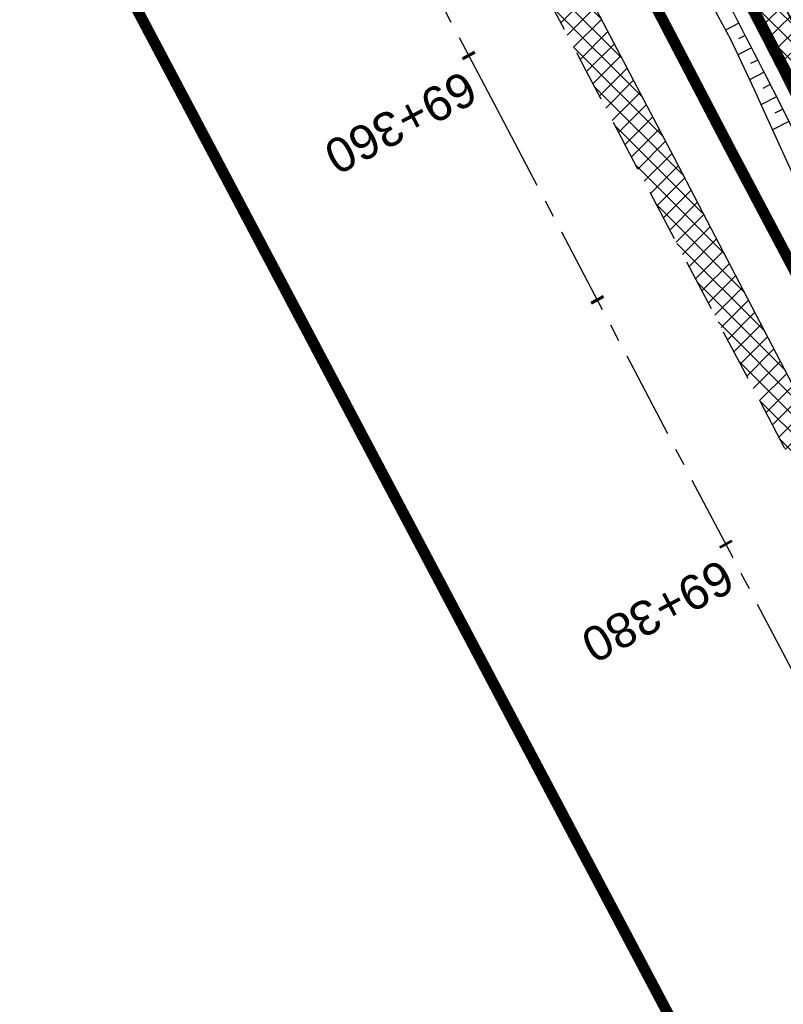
# Model space of a CAD drawing. Header units: metres. Extents: x 7529682 to 7533711, y 5721195 to 5727842.
# Tile 40 of 232: x 7531033 to 7531061, y 5725216 to 5725252. Entities that reach past the tile are written whole.
import ezdxf

# ---------------------------------------------------------------- set-up
doc = ezdxf.new("R2010")
doc.units = ezdxf.units.M
for name, pattern in [('817-dzialki-09-05-04$0$HIDDEN', [0.375, 0.25, -0.125]), ('ACAD_ISO05W100', [33, 24, -3, 0, -3, 0, -3]), ('CENTER', [50.800000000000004, 31.75, -6.35, 6.35, -6.35]), ('CENTER2', [28.575000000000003, 19.05, -3.175, 3.175, -3.175]), ('HIDDEN', [9.524999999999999, 6.35, -3.175])]:
    doc.linetypes.add(name, pattern=pattern)
for name, color, linetype in [('C-DROGI-SYTUACJA', 7, 'Continuous'), ('C-DROGI-SYTUACJA-ETYKIETY', 7, 'Continuous'), ('D-hatch-pobocza', 131, 'Continuous'), ('D-pobocza', 60, 'Continuous'), ('D-rowy', 160, 'Continuous'), ('D-skarpa', 2, 'Continuous'), ('D-skarpa-kreskowanie', 2, 'Continuous')]:
    doc.layers.add(name, color=color, linetype=linetype)
doc.layers.add('D-hatch-ciag-pieszo-rowerowy', color=7, linetype='Continuous', lineweight=13, true_color=0xff9f80)
doc.layers.add('D-LR-etap-III', color=7, linetype='817-dzialki-09-05-04$0$HIDDEN', lineweight=50, true_color=0x00008f)
for name, color, linetype, lineweight in [('D-krawędzie', 3, 'Continuous', 30), ('D-obrzeża', 2, 'Continuous', 30), ('D-oś', 10, 'CENTER', 30), ('D-pas-drogowy', 7, 'ACAD_ISO05W100', 50)]:
    doc.layers.add(name, color=color, linetype=linetype, lineweight=lineweight)
doc.styles.get("Standard").update_dxf_attribs({"font": 'arial.ttf'})
pattern_1 = [(45, (0, 0), (-0.3367596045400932, 0.3367596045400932), []), (135, (0, 0), (-0.3367596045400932, -0.3367596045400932), [])]

# ---------------------------------------------------------------- blocks, each defined once
blk = doc.blocks.new('AeccTickLine')
at = {"color": 0, "linetype": 'ByBlock', "lineweight": -2}
blk.add_line((0, 1), (-3.673819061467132e-16, -1), dxfattribs=at)

msp = doc.modelspace()

# ---------------------------------------------------------------- hatches: boundary and pattern name
at = {"layer": 'D-hatch-ciag-pieszo-rowerowy'}
h = msp.add_hatch(dxfattribs=at)
h.set_pattern_fill('ANSI37', color=256, scale=0.15, style=0)
h.set_pattern_definition(pattern_1)
h.paths.add_polyline_path([(7531044.821508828, 5725285.568551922), (7531043.691046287, 5725285.0324603), (7531059.943841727, 5725254.222853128, -0.004400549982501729), (7531062.366458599, 5725249.530815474), (7531071.70853831, 5725231.039993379, 0.004122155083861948), (7531073.975449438, 5725226.643517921), (7531080.589703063, 5725214.071305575), (7531081.736511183, 5725214.57620248), (7531075.086492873, 5725227.216395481, -0.004122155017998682), (7531072.819581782, 5725231.612870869), (7531063.477188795, 5725250.104313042, 0.00440055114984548), (7531061.054571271, 5725254.796351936)])
h.paths.add_polyline_path([(7531043.691046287, 5725285.0324603), (7531042.560583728, 5725284.49636867), (7531058.833112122, 5725253.649354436, -0.004400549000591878), (7531061.255728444, 5725248.957317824), (7531070.597494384, 5725230.467116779, 0.004122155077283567), (7531072.864405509, 5725226.070641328), (7531079.442894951, 5725213.566408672), (7531080.589703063, 5725214.071305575), (7531073.975449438, 5725226.643517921, -0.004122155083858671), (7531071.70853831, 5725231.039993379), (7531062.366458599, 5725249.530815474, 0.004400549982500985), (7531059.943841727, 5725254.222853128)])
at = {"layer": 'D-hatch-pobocza'}
h = msp.add_hatch(dxfattribs=at)
h.set_pattern_fill('ANSI37', color=256, scale=0.15, style=0)
h.set_pattern_definition(pattern_1)
h.paths.add_polyline_path([(7531057.009999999, 5725246.72), (7531044.19, 5725271.11), (7531030.969999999, 5725296.42), (7531019.37, 5725318.31), (7531007.54, 5725340.71), (7530994.469999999, 5725365.47), (7530982.58, 5725387.65), (7530971.809999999, 5725408.22), (7530959.96, 5725430.76), (7530944.54, 5725460.14), (7530935.92, 5725477.07), (7530923.099999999, 5725500.31), (7530908, 5725529.49), (7530889.658288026, 5725563.375066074), (7530889.585888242, 5725561.256865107), (7530918.171722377, 5725507.178125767), (7530950.162943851, 5725446.305402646), (7530993.419108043, 5725364.264712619), (7531022.766433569, 5725308.719304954), (7531053.80955549, 5725249.872416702), (7531081.165622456, 5725197.874670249), (7531103.902359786, 5725154.540603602), (7531128.123220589, 5725108.448161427), (7531149.321390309, 5725068.209396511), (7531151.44, 5725067.36), (7531152.004139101, 5725067.286014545), (7531141.2, 5725086.69), (7531129.87, 5725108.78), (7531118.46, 5725130.11), (7531107.389999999, 5725151.39), (7531095.36, 5725174.01), (7531083.61, 5725196.49), (7531071.559999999, 5725218.8)])

# ---------------------------------------------------------------- linework, layer by layer
at = {"layer": 'C-DROGI-SYTUACJA', "color": 10, "linetype": 'CENTER2', "lineweight": 35, "ltscale": 0.2}
msp.add_lwpolyline([(7531035.213067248, 5725301.103738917), (7531059.943841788, 5725254.222853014, -0.00440054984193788), (7531062.366458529, 5725249.530815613), (7531071.708538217, 5725231.039993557, 0.004122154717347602), (7531073.975449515, 5725226.643517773), (7531073.975449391, 5725226.643518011), (7531087.383313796, 5725201.158175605), (7531110.121662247, 5725157.821038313), (7531131.457307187, 5725118.233727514, -0.008978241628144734), (7531136.397298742, 5725108.660093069), (7531146.082702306, 5725089.032917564, 0.07525174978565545), (7531151.216595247, 5725081.66595927), (7531154.313313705, 5725078.4002911, -0.06893621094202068), (7531156.868938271, 5725074.829562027)], format="xyb", dxfattribs=at)
at = {"layer": 'D-krawędzie', "linetype": 'HIDDEN', "ltscale": 0.3, "flags": 128}
msp.add_lwpolyline([(7530572.009999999, 5726166.06), (7530620.380949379, 5726072.761487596), (7530641.555222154, 5726032.007915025), (7530660.960861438, 5725995.070069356), (7530689.128213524, 5725941.540167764), (7530707.335918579, 5725907.031820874), (7530725.255781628, 5725873.092686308), (7530743.969545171, 5725837.653904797), (7530770.526708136, 5725787.119408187), (7530787.864146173, 5725754.266918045), (7530809.897571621, 5725712.541613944), (7530824.739035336, 5725684.389287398), (7530840.856259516, 5725653.693092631), (7530860.675070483, 5725616.154465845), (7530865.283000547, 5725607.394015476), (7530878.050274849, 5725583.079962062), (7530918.171722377, 5725507.178125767), (7530950.162943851, 5725446.305402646), (7530993.419108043, 5725364.264712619), (7531022.766433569, 5725308.719304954), (7531053.80955549, 5725249.872416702), (7531081.165622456, 5725197.874670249), (7531103.902359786, 5725154.540603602), (7531128.123220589, 5725108.448161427), (7531149.3, 5725068.249999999), (7531167.380094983, 5725033.766927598), (7531197.164745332, 5724976.987689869), (7531228.151004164, 5724918.034426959), (7531253.152837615, 5724870.491119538), (7531286.7961686, 5724806.653565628), (7531306.739858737, 5724768.664832), (7531335.094443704, 5724714.652299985), (7531357.3191504, 5724672.438740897), (7531373.644908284, 5724641.454376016), (7531392.161870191, 5724605.998675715), (7531418.480331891, 5724555.852756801), (7531439.726902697, 5724515.582472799), (7531468.399107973, 5724461.077223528), (7531491.782023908, 5724416.527754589), (7531531.990296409, 5724339.832565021), (7531557.226635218, 5724291.658956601), (7531569.851546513, 5724267.577443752), (7531591.375556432, 5724226.547822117), (7531610.003879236, 5724191.103071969), (7531616.882991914, 5724177.998849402), (7531629.984986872, 5724153.025496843), (7531641.006768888, 5724132.021778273), (7531664.906257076, 5724087.616922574), (7531677.64401952, 5724064.785715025), (7531683.112433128, 5724054.988140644), (7531686.752875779, 5724048.180044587), (7531695.447538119, 5724031.696667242), (7531703.748818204, 5724015.917210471), (7531709.214143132, 5724005.513965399), (7531719.388607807, 5723986.14687362), (7531726.295217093, 5723973.000144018), (7531732.740794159, 5723960.735633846), (7531735.13, 5723956.19)], dxfattribs=at)
at = {"layer": 'D-LR-etap-III', "ltscale": 10, "flags": 128}
msp.add_lwpolyline([(7531750.474471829, 5723895.103125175, 0.4, 0.4, 0), (7531750.505, 5723895.13, 0.4, 0.4, 0), (7531682.71, 5724022.92, 0.4, 0.4, 0), (7531619.177023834, 5724147.203692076, 0.4, 0.4, 0), (7531592.308960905, 5724198.48863389, 0.4, 0.4, 0), (7531553.263875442, 5724272.918564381, 0.4, 0.4, 0), (7531504.019999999, 5724366.79, 0.4, 0.4, 0), (7531482.09, 5724407.62, 0.4, 0.4, 0), (7531412.350402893, 5724541.182759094, 0.4, 0.4, 0), (7531388.463669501, 5724586.929768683, 0.4, 0.4, 0), (7531345.12, 5724669.94, 0.4, 0.4, 0), (7531127.66, 5725081.67, 0.4, 0.4, 0), (7531059.253139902, 5725211.040795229, 0.4, 0.4, 0), (7531008.007244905, 5725307.953830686, 0.4, 0.4, 0), (7530964.181635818, 5725390.835555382, 0.4, 0.4, 0), (7530914.557354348, 5725484.683561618, 0.4, 0.4, 0), (7530865.243241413, 5725577.493975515, 0.4, 0.4, 0), (7530840.085257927, 5725624.058651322, 0.4, 0.4, 0), (7530802.559525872, 5725694.924584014, 0.4, 0.4, 0), (7530755.54, 5725787.51, 0.4, 0.4, 0), (7530708.717810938, 5725876.303221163, 0.4, 0.4, 0), (7530695.12, 5725902.09, 0.4, 0.4, 0), (7530642.91397006, 5726001.07839487, 0.4, 0.4, 0), (7530634.934723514, 5726016.146615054, 0.4, 0.4, 0), (7530610.820000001, 5726061.929999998, 0.4, 0.4, 0), (7530610.820000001, 5726061.929999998, 0.4, 0.4, 0), (7530607.21, 5726063.51, 0.4, 0.4, 0), (7530597.42, 5726080.68, 0.4, 0.4, 0), (7530591.16, 5726088.44, 0.4, 0.4, 0), (7530581.28, 5726107.21, 0.4, 0.4, 0), (7530571.29, 5726130.56, 0.4, 0.4, 0), (7530549.554994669, 5726171.527317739, 0.4, 0.4, 0), (7530531.014309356, 5726206.473807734, 0.4, 0.4, 0), (7530516.461208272, 5726236.016618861, 0.4, 0.4, 0), (7530500.798929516, 5726266.141265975, 0.4, 0.4, 0), (7530491.349999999, 5726283.94, 0.4, 0.4, 0), (7530482.4, 5726303.41, 0.4, 0.4, 0), (7530482.4, 5726303.41, 0.4, 0.4, 0), (7530450.41, 5726357.28, 0.4, 0.4, 0), (7530397.759396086, 5726458.499907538, 0.4, 0.4, 0), (7530334.707815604, 5726583.664702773, 0.4, 0.4, 0), (7530303.939274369, 5726645.167943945, 0.4, 0.4, 0), (7530300.509779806, 5726651.777515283, 0.4, 0.4, 0), (7530289.213532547, 5726671.966724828, 0.4, 0.4, 0), (7530281.54, 5726685.57, 0.4, 0.4, 0), (7530261.37085633, 5726724.163374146, 0.4, 0.4, 0), (7530254.03, 5726738.21, 0.4, 0.4, 0), (7530197.219999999, 5726845.06, 0.4, 0.4, 0), (7530194.71, 5726849.15, 0.4, 0.4, 0), (7530195.92, 5726850.75, 0.4, 0.4, 0), (7530170.546669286, 5726892.961489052, 0.4, 0.4, 0), (7530143.174718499, 5726945.065838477, 0.4, 0.4, 0), (7530105.059999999, 5727018.32, 0.4, 0.4, 0), (7530100.059999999, 5727027.16, 0.4, 0.4, 0), (7530062.318670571, 5727099.625398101, 0.4, 0.4, 0), (7530015.378537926, 5727189.420463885, 0.4, 0.4, 0), (7529983.207960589, 5727250.206596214, 0.4, 0.4, 0), (7529953.284293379, 5727306.74720398, 0.4, 0.4, 0), (7529900.67053443, 5727406.15903814, 0.4, 0.4, 0), (7529890.630239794, 5727425.131178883, 0.4, 0.4, 0), (7529875.155383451, 5727454.426350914, 0.4, 0.4, 0), (7529857.560096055, 5727487.787346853, 0.4, 0.4, 0), (7529835.194401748, 5727530.19312405, 0.4, 0.4, 0), (7529811.740544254, 5727574.662079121, 0.4, 0.4, 0), (7529792.101859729, 5727611.922638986, 0.4, 0.4, 0), (7529768.066117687, 5727657.469613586, 0.4, 0.4, 0), (7529755.210566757, 5727682.131373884, 0.4, 0.4, 0), (7529753.309999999, 5727681.13, 0.4, 0.4, 0), (7529739.21, 5727707.77, 0.4, 0.4, 0), (7529735.394745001, 5727711.251990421, 0.4, 0.4, 0), (7529725.42, 5727730.2, 0.4, 0.4, 0), (7529723.55, 5727729.88, 0.4, 0.4, 0), (7529695.566668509, 5727782.932080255, 0.4, 0.4, 0), (7529717.67971874, 5727794.024357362, 0.4, 0.4, 0), (7529736.274870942, 5727758.647400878, 0.4, 0.4, 0), (7529736.274870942, 5727758.647400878, 0.4, 0.4, 0), (7529744.511003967, 5727750.406106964, 0.4, 0.4, 0), (7529744.511003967, 5727750.406106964, 0.4, 0.4, 0), (7529750.282568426, 5727738.549848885, 0.4, 0.4, 0), (7529777.108510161, 5727687.569424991, 0.4, 0.4, 0), (7529796.51537536, 5727651.329932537, 0.4, 0.4, 0), (7529814.937945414, 5727616.793170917, 0.4, 0.4, 0), (7529839.006722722, 5727572.303976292, 0.4, 0.4, 0), (7529860.617626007, 5727532.509108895, 0.4, 0.4, 0), (7529882.348967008, 5727491.504261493, 0.4, 0.4, 0), (7529904.865139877, 5727449.096370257, 0.4, 0.4, 0), (7529920.747384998, 5727418.884773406, 0.4, 0.4, 0), (7529946.676504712, 5727368.547487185, 0.4, 0.4, 0), (7529972.024701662, 5727320.573310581, 0.4, 0.4, 0), (7529987.740014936, 5727290.153392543, 0.4, 0.4, 0), (7529996.497385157, 5727273.661630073, 0.4, 0.4, 0), (7530017.541471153, 5727234.202689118, 0.4, 0.4, 0), (7530033.053657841, 5727204.864166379, 0.4, 0.4, 0), (7530051.622983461, 5727170.222745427, 0.4, 0.4, 0), (7530069.276612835, 5727137.015751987, 0.4, 0.4, 0), (7530089.385386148, 5727097.533639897, 0.4, 0.4, 0), (7530109.712512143, 5727060.746615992, 0.4, 0.4, 0), (7530136.769722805, 5727011.640131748, 0.4, 0.4, 0), (7530162.446686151, 5726962.743777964, 0.4, 0.4, 0), (7530187.674104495, 5726916.992101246, 0.4, 0.4, 0), (7530207.820739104, 5726879.335323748, 0.4, 0.4, 0), (7530230.625609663, 5726834.518686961, 0.4, 0.4, 0), (7530262.288093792, 5726776.61832811, 0.4, 0.4, 0), (7530277.509672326, 5726760.213143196, 0.4, 0.4, 0), (7530286.036865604, 5726744.106684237, 0.4, 0.4, 0), (7530288.097472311, 5726735.884066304, 0.4, 0.4, 0), (7530290.393870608, 5726725.046963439, 0.4, 0.4, 0), (7530296.17664807, 5726713.582980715, 0.4, 0.4, 0), (7530302.726195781, 5726701.18226779, 0.4, 0.4, 0), (7530325.685047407, 5726657.466383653, 0.4, 0.4, 0), (7530343.243978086, 5726623.648592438, 0.4, 0.4, 0), (7530360.229820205, 5726591.746871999, 0.4, 0.4, 0), (7530383.20855044, 5726548.059469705, 0.4, 0.4, 0), (7530406.017875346, 5726503.605514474, 0.4, 0.4, 0), (7530427.464919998, 5726462.620289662, 0.4, 0.4, 0), (7530447.9278544, 5726424.388014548, 0.4, 0.4, 0), (7530471.126878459, 5726379.920667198, 0.4, 0.4, 0), (7530490.501003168, 5726343.033350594, 0.4, 0.4, 0), (7530509.499458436, 5726306.733076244, 0.4, 0.4, 0), (7530529.890269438, 5726267.244072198, 0.4, 0.4, 0), (7530543.852446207, 5726238.990319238, 0.4, 0.4, 0), (7530554.808897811, 5726218.943990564, 0.4, 0.4, 0), (7530559.027108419, 5726212.223286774, 0.4, 0.4, 0), (7530563.060988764, 5726206.409670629, 0.4, 0.4, 0), (7530566.93354971, 5726200.463543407, 0.4, 0.4, 0), (7530569.771022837, 5726194.901501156, 0.4, 0.4, 0), (7530571.47319415, 5726191.282350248, 0.4, 0.4, 0), (7530572.839142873, 5726188.024533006, 0.4, 0.4, 0), (7530575.295071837, 5726182.034664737, 0.4, 0.4, 0), (7530579.736851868, 5726173.306070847, 0.4, 0.4, 0), (7530583.3, 5726167.41, 0.4, 0.4, 0), (7530593.4, 5726163.33, 0.4, 0.4, 0), (7530598.618375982, 5726155.264489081, 0.4, 0.4, 0), (7530608.258304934, 5726140.497132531, 0.4, 0.4, 0), (7530603.269999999, 5726136.83, 0.4, 0.4, 0), (7530606.53, 5726131.84, 0.4, 0.4, 0), (7530604.239057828, 5726124.21679044, 0.4, 0.4, 0), (7530605.847136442, 5726121.630127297, 0.4, 0.4, 0), (7530608.971611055, 5726116.164124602, 0.4, 0.4, 0), (7530618.114293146, 5726097.791111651, 0.4, 0.4, 0), (7530651.213125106, 5726034.959524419, 0.4, 0.4, 0), (7530670.243741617, 5725998.61095082, 0.4, 0.4, 0), (7530698.075474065, 5725945.952624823, 0.4, 0.4, 0), (7530716.505955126, 5725911.3051464, 0.4, 0.4, 0), (7530735.223454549, 5725875.667401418, 0.4, 0.4, 0), (7530752.504235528, 5725842.154920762, 0.4, 0.4, 0), (7530778.310652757, 5725793.501254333, 0.4, 0.4, 0), (7530797.499961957, 5725756.381811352, 0.4, 0.4, 0), (7530812.518974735, 5725728.28874362, 0.4, 0.4, 0), (7530820.039295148, 5725713.160404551, 0.4, 0.4, 0), (7530822.422446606, 5725710.193574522, 0.4, 0.4, 0), (7530833.154893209, 5725688.800634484, 0.4, 0.4, 0), (7530849.629354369, 5725656.158601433, 0.4, 0.4, 0), (7530867.98290276, 5725621.963939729, 0.4, 0.4, 0), (7530872.629809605, 5725612.88760475, 0.4, 0.4, 0), (7530880.354488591, 5725597.594500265, 0.4, 0.4, 0), (7530883.839446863, 5725593.389159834, 0.4, 0.4, 0), (7530891.782113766, 5725587.763349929, 0.4, 0.4, 0), (7530895.038670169, 5725584.280746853, 0.4, 0.4, 0), (7530897.033644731, 5725580.941110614, 0.4, 0.4, 0), (7530900.951646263, 5725579.945856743, 0.4, 0.4, 0), (7530904.80970798, 5725571.977328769, 0.4, 0.4, 0), (7530903.682362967, 5725568.566434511, 0.4, 0.4, 0), (7530908.900614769, 5725558.844845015, 0.4, 0.4, 0), (7530910.252030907, 5725545.671606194, 0.4, 0.4, 0), (7530912.872986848, 5725538.645543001, 0.4, 0.4, 0), (7530945.278171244, 5725478.464284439, 0.4, 0.4, 0), (7530959.692318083, 5725450.24628822, 0.4, 0.4, 0), (7531002.82670893, 5725368.192370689, 0.4, 0.4, 0), (7531044.703532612, 5725290.314293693, 0.4, 0.4, 0), (7531064.098839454, 5725253.212562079, 0.4, 0.4, 0), (7531083.010253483, 5725216.677517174, 0.4, 0.4, 0), (7531113.013137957, 5725158.465613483, 0.4, 0.4, 0), (7531137.364304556, 5725113.07076138, 0.4, 0.4, 0), (7531150.830830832, 5725086.711759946, 0.4, 0.4, 0), (7531159.745663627, 5725076.640848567, 0.4, 0.4, 0), (7531166.309999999, 5725074.58, 0.4, 0.4, 0), (7531172.29, 5725062.58, 0.4, 0.4, 0), (7531170.589828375, 5725055.605912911, 0.4, 0.4, 0), (7531173.732823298, 5725044.080706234, 0.4, 0.4, 0), (7531215.342008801, 5724964.859648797, 0.4, 0.4, 0), (7531238.054496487, 5724921.684649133, 0.4, 0.4, 0), (7531262.389821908, 5724875.282876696, 0.4, 0.4, 0), (7531295.587160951, 5724811.265731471, 0.4, 0.4, 0), (7531348.487908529, 5724712.362812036, 0.4, 0.4, 0), (7531363.740817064, 5724682.68394264, 0.4, 0.4, 0), (7531366.986905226, 5724675.865317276, 0.4, 0.4, 0), (7531382.541261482, 5724646.110625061, 0.4, 0.4, 0), (7531401.299165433, 5724610.874551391, 0.4, 0.4, 0), (7531428.964837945, 5724558.862274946, 0.4, 0.4, 0), (7531449.111202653, 5724520.397801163, 0.4, 0.4, 0), (7531477.292992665, 5724465.831467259, 0.4, 0.4, 0), (7531500.996290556, 5724421.112506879, 0.4, 0.4, 0), (7531512.121834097, 5724400.549045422, 0.4, 0.4, 0), (7531513.78163794, 5724396.757451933, 0.4, 0.4, 0), (7531526.32, 5724379.39, 0.4, 0.4, 0), (7531566.783642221, 5724302.73628205, 0.4, 0.4, 0), (7531578.579156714, 5724282.774819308, 0.4, 0.4, 0), (7531584.232619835, 5724273.111246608, 0.4, 0.4, 0), (7531590.109283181, 5724263.508189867, 0.4, 0.4, 0), (7531593.027899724, 5724258.771479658, 0.4, 0.4, 0), (7531595.711841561, 5724254.226824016, 0.4, 0.4, 0), (7531601.659976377, 5724243.898197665, 0.4, 0.4, 0), (7531606.097733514, 5724235.986407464, 0.4, 0.4, 0), (7531609.382207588, 5724230.799061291, 0.4, 0.4, 0), (7531611.580260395, 5724227.671180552, 0.4, 0.4, 0), (7531612.707802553, 5724225.86410867, 0.4, 0.4, 0), (7531618.665224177, 5724214.480919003, 0.4, 0.4, 0), (7531619.885522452, 5724212.333950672, 0.4, 0.4, 0), (7531620.931818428, 5724210.787064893, 0.4, 0.4, 0), (7531623.518605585, 5724207.111542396, 0.4, 0.4, 0), (7531626.143926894, 5724203.61306897, 0.4, 0.4, 0), (7531632.022984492, 5724196.485954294, 0.4, 0.4, 0), (7531653.949089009, 5724152.617641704, 0.4, 0.4, 0), (7531656.750690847, 5724143.103797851, 0.4, 0.4, 0), (7531659.61440691, 5724133.254504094, 0.4, 0.4, 0), (7531661.627147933, 5724128.646047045, 0.4, 0.4, 0.01093811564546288), (7531674.314987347, 5724101.43546424, 0.4, 0.4, 0), (7531685.137626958, 5724081.408252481, 0.4, 0.4, 0), (7531692.159945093, 5724066.277333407, 0.4, 0.4, 0), (7531699.662164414, 5724051.388120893, 0.4, 0.4, 0), (7531704.480624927, 5724040.808561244, 0.4, 0.4, 0), (7531704.480624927, 5724040.808561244, 0.4, 0.4, 0), (7531704.401251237, 5724037.368913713, 0.4, 0.4, 0), (7531720.383609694, 5724003.441317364, 0.4, 0.4, 0), (7531728.79890528, 5723986.206298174, 0.4, 0.4, 0), (7531733.237926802, 5723977.192631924, 0.4, 0.4, 0), (7531736.750027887, 5723969.505210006, 0.4, 0.4, 0), (7531737.336143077, 5723968.518916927, 0.4, 0.4, 0), (7531738.285051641, 5723967.699360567, 0.4, 0.4, 0), (7531742.180915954, 5723962.346428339, 0.4, 0.4, 0), (7531744.286141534, 5723958.615526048, 0.4, 0.4, 0), (7531755.393260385, 5723944.192617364, 0.4, 0.4, 0), (7531758.69, 5723936.76, 0.4, 0.4, 0), (7531780.08, 5723929.25, 0.4, 0.4, 0), (7531792.611989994, 5723906.337708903, 0.4, 0.4, 0), (7531792.611989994, 5723906.337708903, 0.4, 0.4, 0), (7531756.962094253, 5723883.055323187, 0.4, 0.4, 0), (7531750.46, 5723895.130000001, 0.4, 0.4, 0), (7531750.46, 5723895.130000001, 0, 0, 0)], format="xyseb", dxfattribs=at)
at = {"layer": 'D-obrzeża'}
msp.add_lwpolyline([(7531034.112408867, 5725300.511149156), (7531058.833112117, 5725253.649354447, -0.004400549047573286), (7531061.255728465, 5725248.957317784), (7531070.597494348, 5725230.467116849, 0.004122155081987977), (7531072.864405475, 5725226.070641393), (7531086.276745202, 5725200.576792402), (7531109.014771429, 5725157.240269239), (7531130.341235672, 5725117.66980598, -0.009011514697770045), (7531135.298873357, 5725108.060358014), (7531145.035806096, 5725088.322043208, 0.07528570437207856), (7531150.171491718, 5725080.951451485), (7531153.382484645, 5725077.565274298, -0.06860366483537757), (7531155.769138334, 5725074.235291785), (7531156.913255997, 5725072.063506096)], format="xyb", dxfattribs=at)
at = {"layer": 'D-oś', "ltscale": 0.1}
msp.add_lwpolyline([(7531488.682972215, 5724414.901138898), (7531465.30154836, 5724459.447768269), (7531436.630334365, 5724513.951133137), (7531415.382990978, 5724554.222881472), (7531389.061122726, 5724604.375291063), (7531370.54547166, 5724639.828481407), (7531354.22214964, 5724670.808223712), (7531331.99647235, 5724713.023626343), (7531303.640952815, 5724767.037938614), (7531283.698553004, 5724805.024214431), (7531250.055061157, 5724868.862076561), (7531225.052886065, 5724916.406033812), (7531194.065303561, 5724975.361817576), (7531164.280332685, 5725032.141666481), (7531146.201824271, 5725066.621712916), (7531125.025790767, 5725106.818458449), (7531100.803065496, 5725152.914450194), (7531078.067230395, 5725196.24679728), (7531050.712974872, 5725248.241100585), (7531019.671816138, 5725307.084268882), (7530990.323090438, 5725362.632329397), (7530947.065833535, 5725444.675091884), (7530915.075467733, 5725505.546186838), (7530874.953735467, 5725581.448561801)], dxfattribs=at)
at = {"layer": 'D-pas-drogowy', "ltscale": 0.2, "flags": 128}
msp.add_lwpolyline([(7531633.018560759, 5724182.834272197, 0.4, 0.4, 0), (7531617.558899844, 5724211.608162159, 0.4, 0.4, 0), (7531566.783642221, 5724302.73628205, 0.4, 0.4, 0), (7531538.419082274, 5724356.469679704, 0.4, 0.4, 0), (7531526.32, 5724379.39, 0.4, 0.4, 0), (7531516.102085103, 5724393.607319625, 0.4, 0.4, 0.001485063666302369), (7531513.78037409, 5724396.837773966, 0.4, 0.4, 0), (7531501.87, 5724413.41, 0.4, 0.4, 0), (7531474.926107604, 5724464.507896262, 0.4, 0.4, 0), (7531446.200436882, 5724518.992313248, 0.4, 0.4, 0), (7531424.962185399, 5724559.262257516, 0.4, 0.4, 0), (7531398.444460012, 5724609.565801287, 0.4, 0.4, 0), (7531379.647455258, 5724645.216004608, 0.4, 0.4, 0), (7531365.23, 5724672.56, 0.4, 0.4, 0), (7531341.305752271, 5724717.915356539, 0.4, 0.4, 0), (7531312.899996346, 5724771.788898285, 0.4, 0.4, 0), (7531292.590923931, 5724810.306502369, 0.4, 0.4, 0), (7531259.391619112, 5724873.271351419, 0.4, 0.4, 0), (7531233.740401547, 5724921.922582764, 0.4, 0.4, 0), (7531203.072738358, 5724980.092044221, 0.4, 0.4, 0), (7531173.471398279, 5725036.225177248, 0.4, 0.4, 0), (7531168.269999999, 5725046.09, 0.4, 0.4, 0), (7531172.29, 5725062.58, 0.4, 0.4, 0), (7531166.309999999, 5725074.58, 0.4, 0.4, 0), (7531150.32, 5725079.6, 0.4, 0.4, 0), (7531141.5, 5725096.43, 0.4, 0.4, 0), (7531109.311735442, 5725157.814415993, 0.4, 0.4, 0), (7531086.641300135, 5725201.047918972, 0.4, 0.4, 0), (7531059.198258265, 5725253.383662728, 0.4, 0.4, 0), (7531028.206828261, 5725312.48946212, 0.4, 0.4, 0), (7530999.104694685, 5725367.990143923, 0.4, 0.4, 0), (7530956.247527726, 5725449.724815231, 0.4, 0.4, 0), (7530924.397774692, 5725510.463768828, 0.4, 0.4, 0), (7530897.509999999, 5725561.74, 0.4, 0.4, 0), (7530894.46, 5725566.14, 0.4, 0.4, 0), (7530892.16, 5725570.49, 0.4, 0.4, 0), (7530869.362688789, 5725613.307018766, 0.4, 0.4, 0), (7530861.693971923, 5725627.704613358, 0.4, 0.4, 0), (7530852.74, 5725644.52, 0.4, 0.4, 0), (7530831.509999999, 5725684.2, 0.4, 0.4, 0), (7530811.13, 5725722.52, 0.4, 0.4, 0), (7530792.3476413, 5725757.940652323, 0.4, 0.4, 0), (7530768.03, 5725803.8, 0.4, 0.4, 0), (7530748.768542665, 5725840.178507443, 0.4, 0.4, 0), (7530727.7, 5725879.97, 0.4, 0.4, 0), (7530712.0981582, 5725909.54523909, 0.4, 0.4, 0), (7530693.644105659, 5725944.645156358, 0.4, 0.4, 0), (7530665.702224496, 5725997.538976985, 0.4, 0.4, 0), (7530641.759999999, 5726042.88, 0.4, 0.4, 0), (7530616.5, 5726091.48, 0.4, 0.4, 0), (7530604.628439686, 5726114.319880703, 0.4, 0.4, -0.007762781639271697), (7530602.5, 5726118.43, 0.4, 0.4, 0), (7530603.992037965, 5726123.394821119, 0.4, 0.4, 0), (7530606.53, 5726131.84, 0.4, 0.4, 0), (7530603.269999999, 5726136.83, 0.4, 0.4, 0), (7530593.775620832, 5726151.368713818, 0.4, 0.4, 0), (7530590.202637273, 5726156.84001263, 0.4, 0.4, 0), (7530583.3, 5726167.41, 0.4, 0.4, 0), (7530580.578343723, 5726170.427567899, 0.4, 0.4, 0), (7530575.849999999, 5726175.67, 0.4, 0.4, 0), (7530569.009999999, 5726186.66, 0.4, 0.4, 0), (7530562.555322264, 5726199.189409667, 0.4, 0.4, 0), (7530555.67, 5726211.39, 0.4, 0.4, 0), (7530548.29, 5726224.23, 0.4, 0.4, 0), (7530540.58, 5726237.71, 0.4, 0.4, 0), (7530532.679999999, 5726252.65, 0.4, 0.4, 0), (7530524.059999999, 5726269.35, 0.4, 0.4, 0), (7530502.82, 5726309.91, 0.4, 0.4, 0), (7530488.83, 5726336.63, 0.4, 0.4, 0), (7530466.03, 5726380.16, 0.4, 0.4, 0), (7530438.469999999, 5726432.77, 0.4, 0.4, 0), (7530424.53, 5726459.09, 0.4, 0.4, 0), (7530401.63, 5726502.97, 0.4, 0.4, 0), (7530383.38, 5726538.06, 0.4, 0.4, 0), (7530353.969999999, 5726593.52, 0.4, 0.4, 0), (7530338.469999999, 5726622.74, 0.4, 0.4, 0), (7530322.009999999, 5726653.88, 0.4, 0.4, 0), (7530297.54, 5726700.33, 0.4, 0.4, 0), (7530287.38, 5726719.6, 0.4, 0.4, 0), (7530285.94993921, 5726722.315508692, 0.4, 0.4, 0), (7530280.259999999, 5726733.12, 0.4, 0.4, 0), (7530266.73, 5726758.74, 0.4, 0.4, 0), (7530260.42, 5726770.47, 0.4, 0.4, 0), (7530253.25, 5726783.82, 0.4, 0.4, 0), (7530244.95, 5726799.33, 0.4, 0.4, 0), (7530239.389999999, 5726808.49, 0.4, 0.4, 0), (7530238.29, 5726807.9, 0.4, 0.4, 0), (7530218.11, 5726850.67, 0.4, 0.4, 0), (7530175.906646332, 5726928.168028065, 0.4, 0.4, 0), (7530096.679999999, 5727076.15, 0.4, 0.4, 0), (7530094.679999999, 5727079.89, 0.4, 0.4, 0), (7530064.59693469, 5727135.522637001, 0.4, 0.4, 0), (7530046.730970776, 5727168.8921561, 0.4, 0.4, 0), (7530025.803045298, 5727208.461374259, 0.4, 0.4, 0), (7530012.846501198, 5727232.979315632, 0.4, 0.4, 0), (7529994.15, 5727268.45, 0.4, 0.4, 0), (7529981.670868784, 5727291.93018666, 0.4, 0.4, 0), (7529949.889999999, 5727351.73, 0.4, 0.4, 0), (7529924.75, 5727399.03, 0.4, 0.4, 0), (7529915.515824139, 5727417.099754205, 0.4, 0.4, 0), (7529885.83, 5727475.19, 0.4, 0.4, 0), (7529862.559999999, 5727519.97, 0.4, 0.4, 0), (7529852.984923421, 5727538.191086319, 0.4, 0.4, 0), (7529836.513084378, 5727569.51130111, 0.4, 0.4, 0), (7529815.36890814, 5727609.140983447, 0.4, 0.4, 0), (7529792.795203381, 5727651.247499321, 0.4, 0.4, 0), (7529774.199114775, 5727685.858348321, 0.4, 0.4, 0), (7529746.966026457, 5727736.059440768, 0.4, 0.4, 0), (7529733.92, 5727757.62, 0.4, 0.4, 0), (7529708.607472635, 5727806.388536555, 0.4, 0.4, 0), (7529688.491967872, 5727796.344621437, 0.4, 0.4, 0), (7529723.55, 5727729.88, 0.4, 0.4, 0), (7529725.42, 5727730.2, 0.4, 0.4, 0), (7529735.38, 5727711.28, 0.4, 0.4, 0), (7529739.21, 5727707.77, 0.4, 0.4, 0), (7529753.309999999, 5727681.13, 0.4, 0.4, 0), (7529755.178396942, 5727682.114424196, 0.4, 0.4, 0), (7529792.101859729, 5727611.922638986, 0.4, 0.4, 0), (7529811.740544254, 5727574.662079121, 0.4, 0.4, 0), (7529835.194401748, 5727530.19312405, 0.4, 0.4, 0), (7529857.560096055, 5727487.787346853, 0.4, 0.4, 0), (7529875.155383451, 5727454.426350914, 0.4, 0.4, 0), (7529890.630239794, 5727425.131178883, 0.4, 0.4, 0), (7529900.67053443, 5727406.15903814, 0.4, 0.4, 0), (7529953.284293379, 5727306.74720398, 0.4, 0.4, 0), (7529983.207960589, 5727250.206596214, 0.4, 0.4, 0), (7530015.378537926, 5727189.420463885, 0.4, 0.4, 0), (7530062.318670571, 5727099.625398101, 0.4, 0.4, 0), (7530100.059999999, 5727027.16, 0.4, 0.4, 0), (7530105.059999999, 5727018.32, 0.4, 0.4, 0), (7530143.174718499, 5726945.065838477, 0.4, 0.4, 0), (7530170.546669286, 5726892.961489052, 0.4, 0.4, 0), (7530195.92, 5726850.75, 0.4, 0.4, 0), (7530194.71, 5726849.15, 0.4, 0.4, 0), (7530197.219999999, 5726845.06, 0.4, 0.4, 0), (7530254.03, 5726738.21, 0.4, 0.4, 0), (7530261.37085633, 5726724.163374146, 0.4, 0.4, 0), (7530281.54, 5726685.57, 0.4, 0.4, 0), (7530289.213532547, 5726671.966724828, 0.4, 0.4, 0), (7530300.509779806, 5726651.777515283, 0.4, 0.4, 0), (7530303.939274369, 5726645.167943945, 0.4, 0.4, 0), (7530334.707815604, 5726583.664702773, 0.4, 0.4, 0), (7530397.759396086, 5726458.499907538, 0.4, 0.4, 0), (7530450.41, 5726357.28, 0.4, 0.4, 0), (7530482.4, 5726303.41, 0.4, 0.4, 0), (7530483.687990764, 5726301.003383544, 0.4, 0.4, 0), (7530491.349999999, 5726283.94, 0.4, 0.4, 0), (7530512.67, 5726243.78, 0.4, 0.4, 0), (7530529.429999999, 5726209.46, 0.4, 0.4, 0), (7530571.29, 5726130.56, 0.4, 0.4, 0), (7530581.28, 5726107.21, 0.4, 0.4, 0), (7530591.16, 5726088.44, 0.4, 0.4, 0), (7530597.42, 5726080.68, 0.4, 0.4, 0), (7530607.21, 5726063.51, 0.4, 0.4, 0), (7530610.820000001, 5726061.929999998, 0.4, 0.4, 0), (7530634.934723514, 5726016.146615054, 0.4, 0.4, 0), (7530642.91397006, 5726001.07839487, 0.4, 0.4, 0), (7530695.12, 5725902.09, 0.4, 0.4, 0), (7530708.717810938, 5725876.303221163, 0.4, 0.4, 0), (7530755.54, 5725787.51, 0.4, 0.4, 0), (7530802.559525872, 5725694.924584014, 0.4, 0.4, 0), (7530840.085257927, 5725624.058651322, 0.4, 0.4, 0), (7530865.243241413, 5725577.493975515, 0.4, 0.4, 0), (7530914.557354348, 5725484.683561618, 0.4, 0.4, 0), (7530964.181635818, 5725390.835555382, 0.4, 0.4, 0), (7531008.007244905, 5725307.953830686, 0.4, 0.4, 0), (7531059.253139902, 5725211.040795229, 0.4, 0.4, 0), (7531127.66, 5725081.67, 0.4, 0.4, 0), (7531345.12, 5724669.94, 0.4, 0.4, 0), (7531388.463669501, 5724586.929768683, 0.4, 0.4, 0), (7531412.350402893, 5724541.182759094, 0.4, 0.4, 0), (7531482.09, 5724407.62, 0.4, 0.4, 0), (7531504.019999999, 5724366.79, 0.4, 0.4, 0), (7531519.374444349, 5724337.520497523, 0.4, 0.4, 0), (7531563.748815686, 5724252.931583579, 0.4, 0.4, 0), (7531602.175111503, 5724179.681224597, 0.4, 0.4, 0), (7531619.177023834, 5724147.203692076, 0.4, 0.4, 0), (7531625.038493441, 5724135.63500206, 0.4, 0.4, 0), (7531656.796442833, 5724073.31633882, 0.4, 0.4, 0), (7531675.12, 5724037.36, 0.4, 0.4, 0), (7531682.71, 5724022.92, 0.4, 0.4, 0), (7531705.565196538, 5723979.810545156, 0.4, 0.4, 0), (7531736.605941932, 5723921.261514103, 0.4, 0.4, 0), (7531750.46, 5723895.130000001, 0.4, 0.4, 0), (7531740.769999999, 5723886.56, 0.4, 0.4, 0), (7531732.86, 5723885, 0.4, 0.4, 0), (7531722.179999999, 5723887.77, 0.4, 0.4, 0), (7531729.87, 5723862.17, 0.4, 0.4, 0), (7531742.92, 5723861.93, 0.4, 0.4, 0), (7531763.71, 5723859.52, 0.4, 0.4, 0), (7531768.42, 5723854.12, 0.4, 0.4, 0), (7531787.42, 5723817.97, 0.4, 0.4, 0), (7531795.57, 5723809.82, 0.4, 0.4, 0), (7531816.346897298, 5723819.850397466, 0.4, 0.4, 0), (7531816.346897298, 5723819.850397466, 0.4, 0.4, 0), (7531805.059999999, 5723843.23, 0.4, 0.4, 0), (7531803.61, 5723886.23, 0.4, 0.4, 0), (7531803.61, 5723886.23, 0.4, 0.4, 0), (7531780.08, 5723929.25, 0.4, 0.4, 0), (7531758.69, 5723936.76, 0.4, 0.4, 0), (7531749.3590272, 5723946.412126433, 0.4, 0.4, 0), (7531742.71, 5723953.29, 0.4, 0.4, 0), (7531735.177368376, 5723967.877529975, 0.4, 0.4, 0), (7531722.37, 5723992.68, 0.4, 0.4, 0), (7531705.041669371, 5724030.885563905, 0.4, 0.4, 0), (7531699.469999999, 5724043.17, 0.4, 0.4, 0), (7531692.69, 5724058.11, 0.4, 0.4, 0), (7531679.672010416, 5724084.016803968, 0.4, 0.4, 0), (7531674.55, 5724094.21, 0.4, 0.4, 0), (7531666.633166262, 5724114.002855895, 0.4, 0.4, 0), (7531649, 5724153.82, 0.4, 0.4, 0), (7531641.49, 5724149.34, 0.4, 0.4, 0), (7531626.04, 5724179.34, 0.4, 0.4, 0), (7531633.03, 5724182.84, 0, 0, 0)], format="xyseb", dxfattribs=at)
at = {"layer": 'D-pobocza'}
msp.add_lwpolyline([(7531149.321390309, 5725068.209396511), (7531151.44, 5725067.36), (7531152.004139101, 5725067.286014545), (7531141.2, 5725086.69), (7531129.87, 5725108.78), (7531118.46, 5725130.11), (7531107.389999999, 5725151.39), (7531095.36, 5725174.01), (7531083.61, 5725196.49), (7531071.559999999, 5725218.8), (7531057.009999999, 5725246.72), (7531044.19, 5725271.11), (7531030.969999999, 5725296.42), (7531019.37, 5725318.31), (7531007.54, 5725340.71), (7530994.469999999, 5725365.47), (7530982.58, 5725387.65), (7530971.809999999, 5725408.22), (7530959.96, 5725430.76), (7530944.54, 5725460.14), (7530935.92, 5725477.07), (7530923.099999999, 5725500.31), (7530908, 5725529.49), (7530889.658288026, 5725563.375066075)], dxfattribs=at)
msp.add_lwpolyline([(7531033.672145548, 5725300.274113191), (7531058.388820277, 5725253.419954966, -0.004400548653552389), (7531060.811436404, 5725248.727918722), (7531070.153076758, 5725230.237966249, 0.004122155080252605), (7531072.419987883, 5725225.841490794), (7531085.834117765, 5725200.344239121), (7531108.572015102, 5725157.007961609), (7531129.894778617, 5725117.4442902, -0.009024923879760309), (7531134.859526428, 5725107.820408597), (7531144.616991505, 5725088.037758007, 0.07529938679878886), (7531149.753399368, 5725080.665702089), (7531152.972242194, 5725077.271246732, -0.0686036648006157), (7531155.358895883, 5725073.941264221), (7531156.470659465, 5725071.830893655)], format="xyb", dxfattribs=at)
at = {"layer": 'D-rowy', "linetype": 'HIDDEN', "ltscale": 0.1, "const_width": 0.4, "flags": 128}
msp.add_lwpolyline([(7531149.9, 5725074.79), (7531149.9, 5725074.79), (7531138.641064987, 5725096.213928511), (7531118.877356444, 5725133.871305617), (7531109.576916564, 5725151.722126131), (7531096.94820068, 5725175.105976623), (7531083.448758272, 5725201.131248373), (7531075.375142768, 5725216.126263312), (7531058.982938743, 5725247.128653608), (7531038.532495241, 5725286.309070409), (7531017.625879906, 5725325.253628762), (7530968.704097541, 5725418.289077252), (7530946.217976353, 5725461.539419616)], dxfattribs=at)
at = {"layer": 'D-skarpa', "linetype": 'Continuous'}
msp.add_lwpolyline([(7531035.531118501, 5725293.944724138), (7531040.174360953, 5725285.088034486), (7531042.487775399, 5725280.65536039), (7531044.782244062, 5725276.212691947), (7531047.122573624, 5725271.79421621), (7531054.752055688, 5725258.859783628), (7531057.158742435, 5725254.476312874), (7531057.891719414, 5725253.140309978), (7531058.118661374, 5725252.725622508), (7531059.058606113, 5725250.977467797), (7531059.902212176, 5725249.179835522), (7531060.232863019, 5725248.452863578), (7531061.557767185, 5725245.541820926), (7531068.832084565, 5725229.586728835), (7531069.033953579, 5725229.146329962), (7531069.896170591, 5725227.316395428), (7531070.789264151, 5725225.501554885), (7531071.002510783, 5725225.079451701), (7531072.152088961, 5725222.822791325), (7531074.477180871, 5725218.396284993), (7531079.209829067, 5725209.586656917)], dxfattribs=at)
at = {"layer": 'D-skarpa-kreskowanie', "linetype": 'Continuous'}
for p, q in [((7531059.348907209, 5725251.58245137, 107.9483710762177), (7531058.867570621, 5725251.332764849, 107.5868558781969)), ((7531059.57945145, 5725251.13877623, 107.9483326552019), (7531059.339381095, 5725251.01475346, 107.7681810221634)), ((7531059.807602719, 5725250.693863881, 107.9482942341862), (7531059.31148247, 5725250.438615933, 107.5763200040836)), ((7531060.035753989, 5725250.248951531, 107.9482558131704), (7531059.77969162, 5725250.117752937, 107.75643390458)), ((7531060.263905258, 5725249.804039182, 107.9482173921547), (7531059.735751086, 5725249.534545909, 107.5529053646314)), ((7531060.491608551, 5725249.358898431, 107.9481789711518), (7531060.219157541, 5725249.220454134, 107.7444298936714)), ((7531060.717677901, 5725248.91292461, 107.9481405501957), (7531060.153471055, 5725248.627415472, 107.5265639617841)), ((7531060.943378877, 5725248.466764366, 107.9481022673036), (7531060.651966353, 5725248.31953462, 107.7304292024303)), ((7531061.168850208, 5725248.020487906, 107.9480640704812), (7531060.567847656, 5725247.716844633, 107.4991401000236))]:
    msp.add_line(p, q, dxfattribs=at)

# ---------------------------------------------------------------- block references
at = {"layer": 'C-DROGI-SYTUACJA-ETYKIETY', "color": 2, "linetype": 'Continuous', "lineweight": 60, "xscale": 0.25, "yscale": 0.25, "zscale": 0.25}
for p, rotation in [((7531049.56792581, 5725250.411712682), 297.8127037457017), ((7531054.226319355, 5725241.563020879), 297.7489032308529), ((7531058.882295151, 5725232.713055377), 297.7489032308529)]:
    msp.add_blockref('AeccTickLine', p, dxfattribs=dict(at, rotation=rotation))

# ---------------------------------------------------------------- texts
at = {"layer": 'C-DROGI-SYTUACJA-ETYKIETY', "color": 2}
for s, rotation, p in [('69+360', 207.8127037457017, (7531049.411215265, 5725249.905065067)), ('69+380', 207.7489032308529, (7531058.725020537, 5725232.206582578))]:
    msp.add_text(s, height=1.25, rotation=rotation, dxfattribs=at).set_placement(p)

doc.saveas('drawing.dxf')
